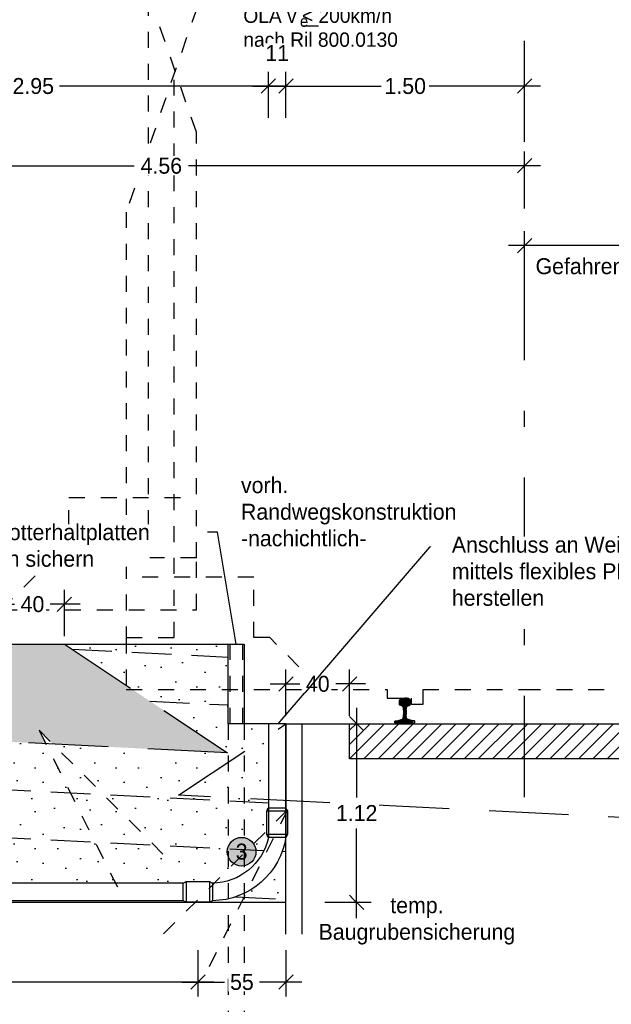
# Model space of a CAD drawing. Header units: metres. Extents: x -8 to 484, y -254 to 116.
# Tile 70 of 172: x 11.79 to 15.5, y 61.21 to 67.39. Entities that reach past the tile are written whole.
import ezdxf
from ezdxf import colors
from ezdxf.entities.mleader import LeaderData, LeaderLine
from ezdxf.math import Vec2, Vec3

# ---------------------------------------------------------------- set-up
doc = ezdxf.new("R2010")
doc.units = ezdxf.units.M
doc.linetypes.add('STRICHLINIE', pattern=[0.75, 0.5, -0.25])
doc.linetypes.add('STRICHPUNKT', pattern=[25.4, 12.7, -6.35, 0, -6.35])
for name, color, linetype in [('GTU_A_Druckbereich', 7, 'STRICHPUNKT'), ('GTU_A_Gleisachse', 7, 'STRICHPUNKT'), ('GTU_A_Lichtraumprofil', 252, 'Continuous'), ('GTU_B', 253, 'Continuous'), ('GTU_B_Bemaßung', 253, 'Continuous'), ('GTU_P', 1, 'Continuous'), ('GTU_P_Baugrube', 11, 'Continuous'), ('GTU_P_Baugrube_Bemaßung', 11, 'Continuous'), ('GTU_P_Baugrube_Beschriftung', 11, 'Continuous'), ('GTU_P_Bemaßung', 1, 'Continuous'), ('GTU_P_Beschriftung', 1, 'Continuous')]:
    doc.layers.add(name, color=color, linetype=linetype)
doc.styles.add('PROVI', font='PROVI.SHX')
doc.dimstyles.new('1zu50', dxfattribs={"dimscale": 0.5, "dimtxt": 0.2, "dimasz": 0.18, "dimexe": 0.18, "dimexo": 0.02, "dimgap": 0.09, "dimtad": 0, "dimtih": 1, "dimtoh": 1, "dimzin": 4, "dimdsep": 46, "dimtxsty": 'PROVI', "dimblk1": 'OBLIQUE', "dimblk2": 'OBLIQUE', "dimsah": 1, "dimcen": 0.3, "dimdle": 0.2, "dimclrd": 256, "dimclre": 256, "dimclrt": 256, "dimadec": 0, "dimazin": 0, "dimtfac": 1, "dimtdec": 4, "dimtofl": 0, "dimtmove": 2, "dimatfit": 3, "dimldrblk": 'NONE', "dimfxl": 0.4, "dimfxlon": 1, "dimtfill": 1, "dimtfillclr": 256, "dimtolj": 1, "dimtzin": 0, "dimlwd": -1, "dimlwe": -1, "dimarcsym": 0})
doc.dimstyles.new('1zu50 (cm)', dxfattribs={"dimscale": 0.5, "dimtxt": 0.2, "dimasz": 0.18, "dimexe": 0.18, "dimexo": 0.02, "dimgap": 0.09, "dimtad": 0, "dimtih": 1, "dimtoh": 1, "dimdec": 0, "dimlfac": 100, "dimzin": 4, "dimdsep": 46, "dimtxsty": 'PROVI', "dimblk1": 'OBLIQUE', "dimblk2": 'OBLIQUE', "dimsah": 1, "dimcen": 0.3, "dimdle": 0.2, "dimclrd": 256, "dimclre": 256, "dimclrt": 256, "dimadec": 0, "dimazin": 0, "dimtfac": 1, "dimtdec": 4, "dimtofl": 0, "dimtmove": 2, "dimatfit": 3, "dimldrblk": 'NONE', "dimfxl": 0.4, "dimfxlon": 1, "dimtfill": 1, "dimtfillclr": 256, "dimtolj": 1, "dimtzin": 0, "dimlwd": -1, "dimlwe": -1, "dimarcsym": 0})

# ---------------------------------------------------------------- blocks, each defined once
blk = doc.blocks.new('Lira_250m GC mit_Ola')
at = {"layer": 'GTU_A_Lichtraumprofil', "linetype": 'STRICHLINIE', "ltscale": 0.2}
for points in [[(0.75, 0.055), (1.3875, 0.055), (1.3875, -0.038), (1.4625, -0.038), (1.4625, 0), (1.6125, 0), (1.6125, 0.055), (2.025, 0.055), (3.25, 0.055), (3.25, 0.38), (3.25, 3.05), (2.61, 4.9), (-1.11, 4.9), (-1.75, 3.05), (-1.75, 0.38), (-1.75, 0.055), (-0.525, 0.055), (-0.1125, 0.055), (-0.1125, 0), (0.0375, 0), (0.0375, -0.038), (0.1125, -0.038), (0.1125, 0.055), (0.75, 0.055)], [(-1.75, 0.38), (-1.45, 0.38), (-1.45, 3.9172)], [(3.25, 0.38), (2.95, 0.38), (2.95, 3.9172)], [(-0.525, 0.055), (-0.85, 0.38), (-0.95, 0.38), (-0.95, 0.76), (-1.75, 0.76)], [(2.025, 0.055), (2.35, 0.38), (2.45, 0.38), (2.45, 0.76), (3.25, 0.76)]]:
    blk.add_lwpolyline(points, dxfattribs=at)
at = {"layer": 'GTU_A_Lichtraumprofil', "insert": (-1.0154, 4.2809), "char_height": 0.09, "width": 1.375291, "attachment_point": 4, "style": 'PROVI', "bg_fill": 3, "box_fill_scale": 1, "bg_fill_color": 256, "bg_fill_true_color": 13158600, "bg_fill_transparency": 0}
blk.add_mtext('Lichtraumprofil GC mit OLA v {\\L<} 200km/h\\Pnach Ril 800.0130', dxfattribs=at)
at = {"layer": 'GTU_A_Lichtraumprofil', "insert": (-0.66, 4.2462), "char_height": 0.07, "width": 0.018265, "attachment_point": 4, "style": 'PROVI'}
blk.add_mtext('e', dxfattribs=at)
blk = doc.blocks.new('Druckbereich')
at = {"layer": 'GTU_A_Druckbereich', "linetype": 'STRICHLINIE', "ltscale": 0.2}
for p, q in [((-0.7377, -0.7), (-1.5862, -1.5485)), ((-0.7377, -0.7), (-1.2743, -1.7733)), ((2.2623, -0.7), (3.1108, -1.5485)), ((2.2623, -0.7), (2.799, -1.7733))]:
    blk.add_line(p, q, dxfattribs=at)
blk = doc.blocks.new('S54')
at = {"color": 0}
for p, q in [((-0.0335, 0.1187), (0.0018, 0.154)), ((-0.0335, 0.1275), (-0.0071, 0.1539)), ((-0.0335, 0.1363), (-0.0164, 0.1534)), ((-0.0335, 0.14), (-0.0324, 0.1449)), ((-0.0335, 0.116), (-0.0335, 0.14)), ((-0.0324, 0.1449), (-0.0315, 0.147)), ((-0.0322, 0.1112), (0.0105, 0.1539)), ((-0.0315, 0.147), (-0.0296, 0.1491)), ((-0.0296, 0.1491), (-0.0275, 0.1505)), ((-0.0275, 0.1505), (-0.0253, 0.1518)), ((-0.0259, 0.1086), (0.0187, 0.1531)), ((-0.0253, 0.1518), (-0.0243, 0.1521)), ((-0.0243, 0.1521), (-0.0209, 0.1529)), ((-0.0209, 0.1529), (-0.0171, 0.1533)), ((-0.0194, 0.1063), (0.0258, 0.1515)), ((-0.0171, 0.1533), (-0.014, 0.1536)), ((-0.014, 0.1536), (-0.0099, 0.1539)), ((-0.0134, 0.1034), (0.0309, 0.1477)), ((-0.0106, 0.0974), (0.0332, 0.1412)), ((-0.0099, 0.1539), (-0.0058, 0.154)), ((-0.0091, 0.09), (0.0335, 0.1326)), ((-0.0083, 0.082), (0.0335, 0.1238)), ((-0.0058, 0.154), (-0.0026, 0.154)), ((-0.0026, 0.154), (0, 0.154)), ((0.0026, 0.154), (0, 0.154)), ((0.0058, 0.154), (0.0026, 0.154)), ((0.0099, 0.1539), (0.0058, 0.154)), ((0.014, 0.1536), (0.0099, 0.1539)), ((0.0171, 0.1533), (0.014, 0.1536)), ((0.0209, 0.1529), (0.0171, 0.1533)), ((0.0243, 0.1521), (0.0209, 0.1529)), ((0.0253, 0.1518), (0.0243, 0.1521)), ((0.0275, 0.1505), (0.0253, 0.1518)), ((0.0296, 0.1491), (0.0275, 0.1505)), ((0.0315, 0.147), (0.0296, 0.1491)), ((0.0324, 0.1449), (0.0315, 0.147)), ((0.0335, 0.14), (0.0324, 0.1449)), ((0.0335, 0.116), (0.0335, 0.14)), ((-0.0332, 0.1123), (-0.0335, 0.116)), ((-0.0326, 0.1114), (-0.0332, 0.1123)), ((-0.0311, 0.1105), (-0.0326, 0.1114)), ((-0.0153, 0.1048), (-0.0311, 0.1105)), ((-0.0141, 0.1041), (-0.0153, 0.1048)), ((-0.0128, 0.1029), (-0.0141, 0.1041)), ((-0.0119, 0.1016), (-0.0128, 0.1029)), ((-0.0112, 0.1), (-0.0119, 0.1016)), ((-0.0105, 0.0968), (-0.0112, 0.1)), ((-0.0101, 0.0951), (-0.0105, 0.0968)), ((-0.0092, 0.091), (-0.0101, 0.0951)), ((-0.0085, 0.0854), (-0.0092, 0.091)), ((-0.0088, 0.0462), (0.008, 0.0629)), ((-0.008, 0.0786), (-0.0085, 0.0854)), ((-0.008, 0.0735), (0.0092, 0.0906)), ((-0.008, 0.0646), (0.0082, 0.0808)), ((-0.008, 0.0786), (-0.008, 0.0528)), ((-0.008, 0.0558), (0.008, 0.0718)), ((0.008, 0.0786), (0.0085, 0.0854)), ((0.008, 0.0786), (0.008, 0.0528)), ((0.0085, 0.0854), (0.0092, 0.091)), ((0.0092, 0.091), (0.0101, 0.0951)), ((0.0101, 0.0951), (0.0105, 0.0968)), ((0.0105, 0.0968), (0.0112, 0.1)), ((0.0112, 0.1), (0.0119, 0.1016)), ((0.0119, 0.1016), (0.0128, 0.1029)), ((0.0128, 0.1029), (0.0141, 0.1041)), ((0.0141, 0.1041), (0.0153, 0.1048)), ((0.0153, 0.1048), (0.0311, 0.1105)), ((0.0279, 0.1093), (0.0335, 0.115)), ((0.0311, 0.1105), (0.0326, 0.1114)), ((0.0326, 0.1114), (0.0332, 0.1123)), ((0.0332, 0.1123), (0.0335, 0.116)), ((-0.0625, 0.0013), (-0.0511, 0.0127)), ((-0.0625, 0.0099), (-0.0617, 0.0108)), ((-0.0625, 0), (-0.0625, 0.0099)), ((-0.0625, 0), (0.0625, 0)), ((-0.0617, 0.0108), (-0.0608, 0.0117)), ((-0.0608, 0.0117), (-0.0595, 0.012)), ((-0.0595, 0.012), (-0.0447, 0.0132)), ((-0.0549, 0), (-0.0403, 0.0146)), ((-0.0461, 0), (-0.0263, 0.0198)), ((-0.0447, 0.0132), (-0.0417, 0.0141)), ((-0.0417, 0.0141), (-0.0157, 0.0237)), ((-0.0372, 0.0001), (0.0088, 0.046)), ((-0.0283, 0.0001), (0.0095, 0.038)), ((-0.0195, 0.0001), (0.0111, 0.0307)), ((-0.0157, 0.0237), (-0.0137, 0.0249)), ((-0.0137, 0.0249), (-0.0124, 0.026)), ((-0.0124, 0.026), (-0.0119, 0.0274)), ((-0.0119, 0.0274), (-0.0109, 0.0313)), ((-0.0109, 0.0313), (-0.0096, 0.0378)), ((-0.0106, 0.0001), (0.014, 0.0247)), ((-0.0099, 0.0362), (0.008, 0.0541)), ((-0.0096, 0.0378), (-0.0088, 0.0461)), ((-0.0088, 0.0461), (-0.008, 0.0528)), ((-0.0018, 0.0001), (0.0201, 0.022)), ((0.0071, 0.0001), (0.0266, 0.0197)), ((0.0088, 0.0461), (0.008, 0.0528)), ((0.0096, 0.0378), (0.0088, 0.0461)), ((0.0109, 0.0313), (0.0096, 0.0378)), ((0.0119, 0.0274), (0.0109, 0.0313)), ((0.0124, 0.026), (0.0119, 0.0274)), ((0.0137, 0.0249), (0.0124, 0.026)), ((0.0157, 0.0237), (0.0137, 0.0249)), ((0.0417, 0.0141), (0.0157, 0.0237)), ((0.0159, 0.0001), (0.0331, 0.0173)), ((0.0247, 0.0001), (0.0395, 0.0149)), ((0.0335, 0.0001), (0.0462, 0.0127)), ((0.0447, 0.0132), (0.0417, 0.0141)), ((0.0424, 0.0001), (0.0543, 0.012)), ((0.0595, 0.012), (0.0447, 0.0132)), ((0.0608, 0.0117), (0.0595, 0.012)), ((0.06, 0), (0.0625, 0.0025)), ((0.0617, 0.0108), (0.0608, 0.0117)), ((0.0625, 0.0099), (0.0617, 0.0108)), ((0.0618, 0.0107), (0.0618, 0.0107)), ((0.0625, 0), (0.0625, 0.0099))]:
    blk.add_line(p, q, dxfattribs=at)
blk = doc.blocks.new('_OBLIQUE')
at = {"color": 0, "linetype": 'ByBlock'}
blk.add_line((-0.5, -0.5), (0.5, 0.5), dxfattribs=at)
blk = doc.blocks.new('*D35')
at = {"layer": 'Defpoints', "color": 0, "linetype": 'Continuous'}
for p in [(14.9602, 65.9732), (14.9602, 63.6883), (17.4602, 63.6883)]:
    blk.add_point(p, dxfattribs=at)
at = {"layer": 'GTU_B_Bemaßung'}
for p, q in [((14.9602, 65.7732), (14.9602, 66.0632)), ((17.4602, 65.7732), (17.4602, 66.0632)), ((17.5602, 65.9732), (14.8602, 65.9732))]:
    blk.add_line(p, q, dxfattribs=at)
at = {"layer": 'GTU_B_Bemaßung', "linetype": 'Continuous', "xscale": 0.09, "yscale": 0.09, "zscale": 0.09, "rotation": 180}
blk.add_blockref('_OBLIQUE', (14.9602, 65.9732), dxfattribs=at)
at = {"layer": 'GTU_B_Bemaßung', "linetype": 'Continuous', "xscale": 0.09, "yscale": 0.09, "zscale": 0.09}
blk.add_blockref('_OBLIQUE', (17.4602, 65.9732), dxfattribs=at)
at = {"layer": 'GTU_B_Bemaßung', "linetype": 'Continuous', "insert": (16.2092, 66.0732), "char_height": 0.1, "attachment_point": 5, "style": 'PROVI', "bg_fill": 3, "box_fill_scale": 1.1, "bg_fill_color": 256, "bg_fill_true_color": 13158600, "bg_fill_transparency": 0}
blk.add_mtext('\\A1;2.50', dxfattribs=at)
blk = doc.blocks.new('_None')
blk = doc.blocks.new('*D36')
at = {"layer": 'Defpoints', "color": 0, "linetype": 'Continuous'}
for p in [(14.9602, 66.4732), (10.4002, 63.4312), (14.9602, 63.4312)]:
    blk.add_point(p, dxfattribs=at)
at = {"layer": 'GTU_B_Bemaßung', "linetype": 'Continuous'}
for p, q in [((10.4002, 66.2732), (10.4002, 66.5632)), ((14.9602, 66.2732), (14.9602, 66.5632)), ((10.3002, 66.4732), (12.5089, 66.4732)), ((15.0602, 66.4732), (12.8515, 66.4732))]:
    blk.add_line(p, q, dxfattribs=at)
at = {"layer": 'GTU_B_Bemaßung', "linetype": 'Continuous', "xscale": 0.09, "yscale": 0.09, "zscale": 0.09, "rotation": 180}
blk.add_blockref('_OBLIQUE', (10.4002, 66.4732), dxfattribs=at)
at = {"layer": 'GTU_B_Bemaßung', "linetype": 'Continuous', "xscale": 0.09, "yscale": 0.09, "zscale": 0.09}
blk.add_blockref('_OBLIQUE', (14.9602, 66.4732), dxfattribs=at)
at = {"layer": 'GTU_B_Bemaßung', "linetype": 'Continuous', "insert": (12.6802, 66.4732), "char_height": 0.1, "attachment_point": 5, "style": 'PROVI', "bg_fill": 3, "box_fill_scale": 1.1, "bg_fill_color": 256, "bg_fill_true_color": 13158600, "bg_fill_transparency": 0}
blk.add_mtext('\\A1;4.56', dxfattribs=at)
blk = doc.blocks.new('*D134')
at = {"layer": 'Defpoints', "color": 0, "linetype": 'Continuous'}
for p in [(8.683, 61.8532), (12.9095, 61.8532), (12.9095, 61.3532)]:
    blk.add_point(p, dxfattribs=at)
at = {"layer": 'GTU_P_Bemaßung', "linetype": 'Continuous'}
for p, q in [((8.683, 61.5532), (8.683, 61.2632)), ((12.9095, 61.5532), (12.9095, 61.2632)), ((8.583, 61.3532), (10.6262, 61.3532)), ((13.0095, 61.3532), (10.9663, 61.3532))]:
    blk.add_line(p, q, dxfattribs=at)
at = {"layer": 'GTU_P_Bemaßung', "linetype": 'Continuous', "xscale": 0.09, "yscale": 0.09, "zscale": 0.09, "rotation": 180}
blk.add_blockref('_OBLIQUE', (8.683, 61.3532), dxfattribs=at)
at = {"layer": 'GTU_P_Bemaßung', "linetype": 'Continuous', "xscale": 0.09, "yscale": 0.09, "zscale": 0.09}
blk.add_blockref('_OBLIQUE', (12.9095, 61.3532), dxfattribs=at)
at = {"layer": 'GTU_P_Bemaßung', "linetype": 'Continuous', "insert": (10.7962, 61.3532), "char_height": 0.1, "attachment_point": 5, "style": 'PROVI', "bg_fill": 3, "box_fill_scale": 1.1, "bg_fill_color": 256, "bg_fill_true_color": 13158600, "bg_fill_transparency": 0}
blk.add_mtext('\\A1;4.23', dxfattribs=at)
blk = doc.blocks.new('*D135')
at = {"layer": 'Defpoints', "color": 0, "linetype": 'Continuous'}
for p in [(13.4623, 62.2672), (12.9095, 61.8532), (13.4623, 61.3532)]:
    blk.add_point(p, dxfattribs=at)
at = {"layer": 'GTU_P_Bemaßung', "linetype": 'Continuous'}
for p, q in [((12.9095, 61.5532), (12.9095, 61.2632)), ((13.4623, 61.5532), (13.4623, 61.2632)), ((12.8095, 61.3532), (13.0756, 61.3532)), ((13.5623, 61.3532), (13.2962, 61.3532))]:
    blk.add_line(p, q, dxfattribs=at)
at = {"layer": 'GTU_P_Bemaßung', "linetype": 'Continuous', "xscale": 0.09, "yscale": 0.09, "zscale": 0.09, "rotation": 180}
blk.add_blockref('_OBLIQUE', (12.9095, 61.3532), dxfattribs=at)
at = {"layer": 'GTU_P_Bemaßung', "linetype": 'Continuous', "xscale": 0.09, "yscale": 0.09, "zscale": 0.09}
blk.add_blockref('_OBLIQUE', (13.4623, 61.3532), dxfattribs=at)
at = {"layer": 'GTU_P_Bemaßung', "linetype": 'Continuous', "insert": (13.1859, 61.3532), "char_height": 0.1, "attachment_point": 5, "style": 'PROVI', "bg_fill": 3, "box_fill_scale": 1.1, "bg_fill_color": 256, "bg_fill_true_color": 13158600, "bg_fill_transparency": 0}
blk.add_mtext('\\A1;55', dxfattribs=at)
blk = doc.blocks.new('*D183')
at = {"layer": 'Defpoints', "color": 0, "linetype": 'Continuous'}
for p in [(13.8623, 63.2232), (13.4623, 62.9732), (13.8623, 62.9732)]:
    blk.add_point(p, dxfattribs=at)
at = {"layer": 'GTU_P_Bemaßung', "linetype": 'Continuous'}
for p, q in [((13.4623, 63.0232), (13.4623, 63.3132)), ((13.8623, 63.0232), (13.8623, 63.3132)), ((13.3623, 63.2232), (13.5502, 63.2232)), ((13.9623, 63.2232), (13.7745, 63.2232))]:
    blk.add_line(p, q, dxfattribs=at)
at = {"layer": 'GTU_P_Bemaßung', "linetype": 'Continuous', "xscale": 0.09, "yscale": 0.09, "zscale": 0.09, "rotation": 180}
blk.add_blockref('_OBLIQUE', (13.4623, 63.2232), dxfattribs=at)
at = {"layer": 'GTU_P_Bemaßung', "linetype": 'Continuous', "xscale": 0.09, "yscale": 0.09, "zscale": 0.09}
blk.add_blockref('_OBLIQUE', (13.8623, 63.2232), dxfattribs=at)
at = {"layer": 'GTU_P_Bemaßung', "linetype": 'Continuous', "insert": (13.6623, 63.2232), "char_height": 0.1, "attachment_point": 5, "style": 'PROVI', "bg_fill": 3, "box_fill_scale": 1.1, "bg_fill_color": 256, "bg_fill_true_color": 13158600, "bg_fill_transparency": 0}
blk.add_mtext('\\A1;40', dxfattribs=at)
blk = doc.blocks.new('*D185')
at = {"layer": 'Defpoints', "color": 0, "linetype": 'Continuous'}
for p in [(7.3802, 61.8532), (13.4623, 61.8532), (13.4623, 60.8532)]:
    blk.add_point(p, dxfattribs=at)
at = {"layer": 'GTU_P_Baugrube_Bemaßung', "linetype": 'Continuous'}
for p, q in [((7.3802, 61.0532), (7.3802, 60.7632)), ((13.4623, 61.0532), (13.4623, 60.7632)), ((7.2802, 60.8532), (10.2552, 60.8532)), ((13.5623, 60.8532), (10.5872, 60.8532))]:
    blk.add_line(p, q, dxfattribs=at)
at = {"layer": 'GTU_P_Baugrube_Bemaßung', "linetype": 'Continuous', "xscale": 0.09, "yscale": 0.09, "zscale": 0.09, "rotation": 180}
blk.add_blockref('_OBLIQUE', (7.3802, 60.8532), dxfattribs=at)
at = {"layer": 'GTU_P_Baugrube_Bemaßung', "linetype": 'Continuous', "xscale": 0.09, "yscale": 0.09, "zscale": 0.09}
blk.add_blockref('_OBLIQUE', (13.4623, 60.8532), dxfattribs=at)
at = {"layer": 'GTU_P_Baugrube_Bemaßung', "linetype": 'Continuous', "insert": (10.4212, 60.8532), "char_height": 0.1, "attachment_point": 5, "style": 'PROVI', "bg_fill": 3, "box_fill_scale": 1.1, "bg_fill_color": 256, "bg_fill_true_color": 13158600, "bg_fill_transparency": 0}
blk.add_mtext('\\A1;6.08', dxfattribs=at)
blk = doc.blocks.new('*D186')
at = {"layer": 'Defpoints', "color": 0, "linetype": 'Continuous'}
for p in [(13.3523, 66.9732), (10.4002, 63.4312), (13.3523, 62.9732)]:
    blk.add_point(p, dxfattribs=at)
at = {"layer": 'GTU_P_Bemaßung', "linetype": 'Continuous'}
for p, q in [((10.4002, 66.7732), (10.4002, 67.0632)), ((13.3523, 66.7732), (13.3523, 67.0632)), ((10.3002, 66.9732), (11.711, 66.9732)), ((13.4523, 66.9732), (12.0415, 66.9732))]:
    blk.add_line(p, q, dxfattribs=at)
at = {"layer": 'GTU_P_Bemaßung', "linetype": 'Continuous', "xscale": 0.09, "yscale": 0.09, "zscale": 0.09, "rotation": 180}
blk.add_blockref('_OBLIQUE', (10.4002, 66.9732), dxfattribs=at)
at = {"layer": 'GTU_P_Bemaßung', "linetype": 'Continuous', "xscale": 0.09, "yscale": 0.09, "zscale": 0.09}
blk.add_blockref('_OBLIQUE', (13.3523, 66.9732), dxfattribs=at)
at = {"layer": 'GTU_P_Bemaßung', "linetype": 'Continuous', "insert": (11.8762, 66.9732), "char_height": 0.1, "attachment_point": 5, "style": 'PROVI', "bg_fill": 3, "box_fill_scale": 1.1, "bg_fill_color": 256, "bg_fill_true_color": 13158600, "bg_fill_transparency": 0}
blk.add_mtext('\\A1;2.95', dxfattribs=at)
blk = doc.blocks.new('*D187')
at = {"layer": 'Defpoints', "color": 0, "linetype": 'Continuous'}
for p in [(13.4623, 66.9732), (13.3523, 62.9732), (13.4623, 62.9732)]:
    blk.add_point(p, dxfattribs=at)
at = {"layer": 'GTU_P_Bemaßung', "linetype": 'Continuous'}
for p, q in [((13.3523, 66.7732), (13.3523, 67.0632)), ((13.4623, 66.7732), (13.4623, 67.0632)), ((13.2523, 66.9732), (13.5623, 66.9732))]:
    blk.add_line(p, q, dxfattribs=at)
at = {"layer": 'GTU_P_Bemaßung', "linetype": 'Continuous', "xscale": 0.09, "yscale": 0.09, "zscale": 0.09, "rotation": 180}
blk.add_blockref('_OBLIQUE', (13.3523, 66.9732), dxfattribs=at)
at = {"layer": 'GTU_P_Bemaßung', "linetype": 'Continuous', "xscale": 0.09, "yscale": 0.09, "zscale": 0.09}
blk.add_blockref('_OBLIQUE', (13.4623, 66.9732), dxfattribs=at)
at = {"layer": 'GTU_P_Bemaßung', "linetype": 'Continuous', "insert": (13.4073, 67.1807), "char_height": 0.1, "attachment_point": 5, "style": 'PROVI', "bg_fill": 3, "box_fill_scale": 1.1, "bg_fill_color": 256, "bg_fill_true_color": 13158600, "bg_fill_transparency": 0}
blk.add_mtext('\\A1;11', dxfattribs=at)
blk = doc.blocks.new('*D188')
at = {"layer": 'Defpoints', "color": 0, "linetype": 'Continuous'}
for p in [(14.9602, 66.9732), (13.4623, 62.9732), (14.9602, 62.9732)]:
    blk.add_point(p, dxfattribs=at)
at = {"layer": 'GTU_P_Bemaßung', "linetype": 'Continuous'}
for p, q in [((13.4623, 66.7732), (13.4623, 67.0632)), ((14.9602, 66.7732), (14.9602, 67.0632)), ((13.3623, 66.9732), (14.0601, 66.9732)), ((15.0602, 66.9732), (14.3624, 66.9732))]:
    blk.add_line(p, q, dxfattribs=at)
at = {"layer": 'GTU_P_Bemaßung', "linetype": 'Continuous', "xscale": 0.09, "yscale": 0.09, "zscale": 0.09, "rotation": 180}
blk.add_blockref('_OBLIQUE', (13.4623, 66.9732), dxfattribs=at)
at = {"layer": 'GTU_P_Bemaßung', "linetype": 'Continuous', "xscale": 0.09, "yscale": 0.09, "zscale": 0.09}
blk.add_blockref('_OBLIQUE', (14.9602, 66.9732), dxfattribs=at)
at = {"layer": 'GTU_P_Bemaßung', "linetype": 'Continuous', "insert": (14.2112, 66.9732), "char_height": 0.1, "attachment_point": 5, "style": 'PROVI', "bg_fill": 3, "box_fill_scale": 1.1, "bg_fill_color": 256, "bg_fill_true_color": 13158600, "bg_fill_transparency": 0}
blk.add_mtext('\\A1;1.50', dxfattribs=at)
blk = doc.blocks.new('*D193')
at = {"layer": 'Defpoints', "color": 0, "linetype": 'Continuous'}
for p in [(12.0712, 63.7232), (11.6712, 63.4732), (12.0712, 63.4732)]:
    blk.add_point(p, dxfattribs=at)
at = {"layer": 'GTU_P_Bemaßung', "linetype": 'Continuous'}
for p, q in [((11.6712, 63.5232), (11.6712, 63.8132)), ((12.0712, 63.5232), (12.0712, 63.8132)), ((11.5712, 63.7232), (11.759, 63.7232)), ((12.1712, 63.7232), (11.9833, 63.7232))]:
    blk.add_line(p, q, dxfattribs=at)
at = {"layer": 'GTU_P_Bemaßung', "linetype": 'Continuous', "xscale": 0.09, "yscale": 0.09, "zscale": 0.09, "rotation": 180}
blk.add_blockref('_OBLIQUE', (11.6712, 63.7232), dxfattribs=at)
at = {"layer": 'GTU_P_Bemaßung', "linetype": 'Continuous', "xscale": 0.09, "yscale": 0.09, "zscale": 0.09}
blk.add_blockref('_OBLIQUE', (12.0712, 63.7232), dxfattribs=at)
at = {"layer": 'GTU_P_Bemaßung', "linetype": 'Continuous', "insert": (11.8712, 63.7232), "char_height": 0.1, "attachment_point": 5, "style": 'PROVI', "bg_fill": 3, "box_fill_scale": 1.1, "bg_fill_color": 256, "bg_fill_true_color": 13158600, "bg_fill_transparency": 0}
blk.add_mtext('\\A1;40', dxfattribs=at)
blk = doc.blocks.new('*D225')
at = {"layer": 'Defpoints', "color": 0, "linetype": 'Continuous'}
for p in [(13.5123, 62.9732), (13.4623, 61.8532), (13.9063, 61.8532)]:
    blk.add_point(p, dxfattribs=at)
at = {"layer": 'GTU_P_Baugrube_Bemaßung', "linetype": 'Continuous'}
for p, q in [((13.9063, 63.0732), (13.9063, 62.5099)), ((13.7063, 62.9732), (13.9963, 62.9732)), ((13.9063, 61.7532), (13.9063, 62.3166)), ((13.7063, 61.8532), (13.9963, 61.8532))]:
    blk.add_line(p, q, dxfattribs=at)
at = {"layer": 'GTU_P_Baugrube_Bemaßung', "linetype": 'Continuous', "xscale": 0.09, "yscale": 0.09, "zscale": 0.09}
for p, rotation in [((13.9063, 62.9732), 90), ((13.9063, 61.8532), 270)]:
    blk.add_blockref('_OBLIQUE', p, dxfattribs=dict(at, rotation=rotation))
at = {"layer": 'GTU_P_Baugrube_Bemaßung', "linetype": 'Continuous', "insert": (13.9063, 62.4132), "char_height": 0.1, "attachment_point": 5, "style": 'PROVI', "bg_fill": 3, "box_fill_scale": 1.1, "bg_fill_color": 256, "bg_fill_true_color": 13158600, "bg_fill_transparency": 0}
blk.add_mtext('\\A1;1.12', dxfattribs=at)

msp = doc.modelspace()

# ---------------------------------------------------------------- hatches: boundary and pattern name
at = {"layer": 'GTU_B'}
h = msp.add_hatch(dxfattribs=at)
h.set_pattern_fill('ANSI31', color=256, scale=0.02, style=0)
h.set_pattern_definition([(45, (0, -0.5), (-0.04490128, 0.04490128), [])])
h.paths.add_polyline_path([(16.058, 62.9732), (13.8623, 62.9732), (13.8623, 62.7532), (16.058, 62.7532)])
at = {"layer": 'GTU_P_Baugrube', "linetype": 'Continuous', "transparency": 33554687}
h = msp.add_hatch(dxfattribs=at)
h.set_pattern_fill('DOTS2', color=256, scale=0.02, style=0)
h.paths.add_polyline_path([(8.6103, 61.8532), (8.5902, 61.8632, -0.290434), (8.1686, 62.1362), (7.3802, 62.1756), (7.3802, 61.8532)])
h.paths.add_polyline_path([(7.3802, 62.1756), (8.1686, 62.1362, -0.073223), (8.1302, 62.2672), (8.1302, 62.4385), (7.3802, 62.476)])
h.paths.add_polyline_path([(7.3802, 62.476), (8.1302, 62.4385), (8.1302, 62.7388), (7.3802, 62.7763)])
h.paths.add_polyline_path([(7.3802, 62.7763), (8.1302, 62.7388), (8.1302, 62.8432), (7.7202, 62.8432), (7.7202, 63.1082), (7.3802, 63.1082), (7.3802, 62.8432)])
h.paths.add_polyline_path([(8.4902, 62.8432), (8.2402, 62.8432), (8.2402, 62.7333), (13.1003, 62.4903), (13.1003, 62.5087), (12.7888, 62.5243), (13.1003, 62.7319), (13.1003, 62.9732), (13.1003, 63.0911), (12.6075, 63.1157), (13.0946, 62.791), (8.4902, 63.0212)])
h.paths.add_polyline_path([(13.1003, 62.4903), (8.2402, 62.7333), (8.2402, 62.433), (13.1003, 62.1899)])
h.paths.add_polyline_path([(8.2402, 62.2592, 0.09783), (8.2968, 62.1297), (11.4267, 61.9732), (12.8168, 61.9732), (12.8369, 61.9839), (12.9822, 61.9839), (13.0023, 61.9732, 0.06832), (13.1003, 61.9884), (13.1003, 62.1899), (8.2402, 62.433)])
h.paths.add_polyline_path([(8.7556, 61.9839), (8.7757, 61.9732), (11.4267, 61.9732), (8.2968, 62.1297, 0.241279), (8.5902, 61.9732), (8.6103, 61.9839)])
h.paths.add_polyline_path([(13.4623, 61.8532), (13.4623, 61.8715), (13.2003, 61.8846), (13.2003, 61.8532)])
h.paths.add_polyline_path([(13.4623, 62.1718), (13.439, 62.173, -0.197131), (13.2003, 61.9091), (13.2003, 61.8846), (13.4623, 61.8715)])
h.paths.add_polyline_path([(13.2003, 62.1849), (13.2003, 62.0356, 0.132122), (13.3244, 62.1787)])
h.paths.add_polyline_path([(13.2003, 62.0356), (13.2003, 62.1849), (13.1003, 62.1899), (13.1003, 61.9884, 0.076291)])
h.paths.add_polyline_path([(13.3244, 62.1787, 0.058623), (13.3523, 62.2592), (13.3523, 62.4777), (13.2003, 62.4853), (13.2003, 62.1849)])
h.paths.add_polyline_path([(13.2003, 62.1849), (13.2003, 62.4853), (13.1003, 62.4903), (13.1003, 62.1899)])
h.paths.add_polyline_path([(13.2003, 62.7986), (13.2003, 62.5037), (13.3523, 62.4961), (13.3523, 62.8999)])
h.paths.add_polyline_path([(13.2003, 62.5037), (13.2003, 62.7986), (13.1003, 62.7319), (13.1003, 62.5087)])
h.paths.add_polyline_path([(13.1003, 62.7319), (12.7888, 62.5243), (13.1003, 62.5087)])
h.paths.add_polyline_path([(13.2003, 62.7986), (13.2003, 62.9732), (13.1003, 62.9732), (13.1003, 62.7319)])
h.paths.add_polyline_path([(13.2003, 62.9732), (13.2003, 62.7986), (13.3523, 62.8999), (13.3523, 62.9732)])
h.paths.add_polyline_path([(12.6075, 63.1157), (13.1003, 63.0911), (13.1003, 63.1883), (12.4986, 63.1883)])
h.paths.add_polyline_path([(12.4603, 63.4234), (12.4603, 63.2138), (12.4986, 63.1883), (13.1003, 63.1883), (13.1003, 63.3914)])
h.paths.add_polyline_path([(12.4603, 63.4234), (12.1204, 63.4404), (12.4603, 63.2138)])
h.paths.add_polyline_path([(12.4603, 63.4732), (12.0712, 63.4732), (12.1204, 63.4404), (12.4603, 63.4234)])
h.paths.add_polyline_path([(12.4603, 63.4732), (12.4603, 63.4234), (13.1003, 63.3914), (13.1003, 63.4732)])
h.paths.add_polyline_path([(13.3523, 62.9732), (13.3523, 62.8999), (13.4623, 62.9732)])
h.paths.add_polyline_path([(13.2003, 62.5037), (13.2003, 62.4853), (13.3523, 62.4777), (13.3523, 62.4961)])
h.paths.add_polyline_path([(13.2003, 62.4853), (13.2003, 62.5037), (13.1003, 62.5087), (13.1003, 62.4903)])
h.paths.add_polyline_path([(13.439, 62.173), (13.4623, 62.1718), (13.4623, 62.2672, -0.051897)])
h.paths.add_polyline_path([(13.2003, 61.8846), (13.1462, 61.8873, -0.025422), (13.1003, 61.8745), (13.1003, 61.8532), (13.2003, 61.8532)])
h.paths.add_polyline_path([(13.1462, 61.8873), (13.2003, 61.8846), (13.2003, 61.9091, -0.031146)])
h.paths.add_polyline_path([(13.0023, 61.8632), (12.9822, 61.8532), (13.1003, 61.8532), (13.1003, 61.8745, -0.052761)])
h.paths.add_polyline_path([(8.7757, 61.8632), (8.7556, 61.8532), (12.8369, 61.8532), (12.8168, 61.8632)])

# ---------------------------------------------------------------- linework, layer by layer
at = {"layer": 'GTU_B', "linetype": 'STRICHLINIE', "ltscale": 0.2, "transparency": 33554687}
for p, q in [((13.1003, 62.9732), (13.1003, 60.4732)), ((13.2003, 62.9732), (13.2003, 60.4732))]:
    msp.add_line(p, q, dxfattribs=at)
at = {"layer": 'GTU_B', "linetype": 'Continuous'}
msp.add_line((13.4623, 62.9732), (13.2003, 62.9732), dxfattribs=at)
at = {"layer": 'GTU_B', "linetype": 'STRICHLINIE'}
msp.add_lwpolyline([(16.458, 62.9732), (17.4836, 62.2895), (12.7888, 62.5243), (13.4623, 62.9732), (13.4623, 62.9732)], close=True, dxfattribs=at)
at = {"layer": 'GTU_B', "linetype": 'Continuous', "flags": 128}
msp.add_lwpolyline([(13.8623, 62.9732), (16.058, 62.9732), (16.058, 62.7532), (13.8623, 62.7532)], close=True, dxfattribs=at)
at = {"layer": 'GTU_P'}
for p, q in [((12.8168, 61.9732), (8.7757, 61.9732)), ((12.8369, 61.9839), (12.8369, 61.8532)), ((12.9822, 61.9839), (12.9822, 61.8532)), ((12.8168, 61.8632), (8.7757, 61.8632))]:
    msp.add_line(p, q, dxfattribs=at)
at = {"layer": 'GTU_P', "linetype": 'Continuous'}
for points in [[(13.3523, 62.9732), (13.3523, 62.2592, -0.347307), (13.0023, 61.9732)], [(13.4623, 62.9732), (13.4623, 62.2672, -0.371558), (13.0023, 61.8632)]]:
    msp.add_lwpolyline(points, format="xyb", dxfattribs=at)
at = {"layer": 'GTU_P'}
msp.add_lwpolyline([(12.9822, 61.8532), (12.8369, 61.8532), (12.8168, 61.8632), (12.8168, 61.9732), (12.8369, 61.9839), (12.9822, 61.9839), (13.0023, 61.9732), (13.0023, 61.8632)], close=True, dxfattribs=at)
at = {"layer": 'GTU_P_Baugrube', "linetype": 'STRICHLINIE', "ltscale": 0.5}
for p, q in [((8.2402, 62.7333), (13.3523, 62.4777)), ((8.2402, 62.433), (13.3244, 62.1787)), ((13.439, 62.173), (13.4623, 62.1718)), ((13.1462, 61.8873), (13.4623, 61.8715))]:
    msp.add_line(p, q, dxfattribs=at)
at = {"layer": 'GTU_P_Baugrube', "linetype": 'Continuous', "flags": 128}
msp.add_lwpolyline([(7.3802, 62.8432), (7.3802, 61.8532), (13.4623, 61.8532), (13.4623, 62.9732)], dxfattribs=at)

# ---------------------------------------------------------------- block references
at = {"layer": 'GTU_A_Lichtraumprofil'}
msp.add_blockref('Lira_250m GC mit_Ola', (9.6503, 63.6333), dxfattribs=at)

# ---------------------------------------------------------------- next in the draw order: block references
msp.add_blockref('Lira_250m GC mit_Ola', (14.2103, 63.1333), dxfattribs=at)

# ---------------------------------------------------------------- next in the draw order: dimensions: what is measured, and where the dimension line sits
at = {"layer": 'GTU_P_Baugrube_Bemaßung', "linetype": 'Continuous'}
dim = msp.add_linear_dim(base=(13.4623, 60.8532), p1=(7.3802, 61.8532), p2=(13.4623, 61.8532), dimstyle='1zu50', dxfattribs=at)
dim.commit()
dim.dimension.update_dxf_attribs({"geometry": '*D185', "text_midpoint": (10.4212, 60.8532)})

# ---------------------------------------------------------------- next in the draw order: hatches: boundary and pattern name
at = {"layer": 'GTU_P', "linetype": 'Continuous', "transparency": 33554508}
h = msp.add_hatch(color=256, dxfattribs=at)
h.paths.add_polyline_path([(11.9125, 62.9332), (12, 62.8457), (13.0946, 62.791), (12.4986, 63.1883), (12.4603, 63.1883), (12.4603, 63.2138), (12.0712, 63.4732), (11.6712, 63.4732), (11.7002, 63.2632), (9.1002, 63.2632), (9.1292, 63.4732), (8.7292, 63.4732), (8.4902, 63.3139), (8.4902, 63.0212), (11.9551, 62.848)])
h.paths.add_polyline_path([(12.4603, 63.1883), (12.4986, 63.1883), (12.4603, 63.2138)])

# ---------------------------------------------------------------- next in the draw order: linework, layer by layer
at = {"layer": 'GTU_A_Gleisachse', "color": 7, "ltscale": 0.05}
msp.add_line((14.9602, 62.5132), (14.9602, 68.5132), dxfattribs=at)
at = {"layer": 'GTU_B', "linetype": 'STRICHLINIE', "ltscale": 0.2, "transparency": 33554687}
for p, q in [((13.1103, 63.4732), (13.1103, 62.9732)), ((13.1903, 63.4732), (13.1903, 62.9732))]:
    msp.add_line(p, q, dxfattribs=at)
at = {"layer": 'GTU_B', "linetype": 'Continuous'}
msp.add_lwpolyline([(13.1003, 63.4732), (13.2003, 63.4732), (13.2003, 62.9732), (13.1003, 62.9732)], close=True, dxfattribs=at)
at = {"layer": 'GTU_P', "linetype": 'Continuous'}
msp.add_line((12.0712, 63.4732), (13.1003, 63.4732), dxfattribs=at)
at = {"layer": 'GTU_P', "linetype": 'STRICHLINIE'}
msp.add_lwpolyline([(11.6712, 63.4732), (12.0712, 63.4732), (12.0712, 63.4732), (13.0946, 62.791), (13.0946, 62.791), (8.4902, 63.0212)], dxfattribs=at)
at = {"layer": 'GTU_P_Baugrube', "linetype": 'STRICHLINIE', "ltscale": 0.5}
for p, q in [((12.1204, 63.4404), (13.1003, 63.3914)), ((12.6075, 63.1157), (13.1003, 63.0911))]:
    msp.add_line(p, q, dxfattribs=at)

# ---------------------------------------------------------------- next in the draw order: block references
at = {"layer": 'GTU_A_Druckbereich'}
for p in [(9.6502, 63.6332), (14.2102, 63.1332)]:
    msp.add_blockref('Druckbereich', p, dxfattribs=at)
at = {"layer": 'GTU_B', "rotation": 359.9999999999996}
msp.add_blockref('S54', (14.2092, 62.9792), dxfattribs=at)

# ---------------------------------------------------------------- next in the draw order: texts
at = {"layer": 'GTU_B_Bemaßung', "insert": (15.0292, 65.8935), "char_height": 0.1, "attachment_point": 1, "line_spacing_factor": 0.9, "style": 'PROVI', "bg_fill": 3, "box_fill_scale": 1.5, "bg_fill_color": 1, "bg_fill_transparency": 0}
msp.add_mtext('Gefahrenbereich nach Ril 800.0130', dxfattribs=at)

# ---------------------------------------------------------------- next in the draw order: texts
at = {"layer": 'GTU_P_Baugrube_Beschriftung', "insert": (14.2845, 61.5879), "char_height": 0.1, "attachment_point": 8, "style": 'PROVI', "bg_fill": 3, "box_fill_scale": 1, "bg_fill_color": 256, "bg_fill_true_color": 13158600, "bg_fill_transparency": 0}
msp.add_mtext('temp.\\PBaugrubensicherung', dxfattribs=at)

# ---------------------------------------------------------------- next in the draw order: dimensions: what is measured, and where the dimension line sits
at = {"layer": 'GTU_B_Bemaßung'}
dim = msp.add_linear_dim(base=(14.9602, 65.9732), p1=(17.4602, 63.6883), p2=(14.9602, 63.6883), dimstyle='1zu50', override={"dimclrd": 256, "dimclre": 256, "dimclrt": 256}, dxfattribs=at)
dim.commit()
dim.dimension.update_dxf_attribs({"geometry": '*D35', "text_midpoint": (16.2092, 66.0732), "dimtype": 160})
at = {"layer": 'GTU_P_Bemaßung', "linetype": 'Continuous'}
dim = msp.add_linear_dim(base=(12.9095, 61.3532), p1=(8.683, 61.8532), p2=(12.9095, 61.8532), dimstyle='1zu50', dxfattribs=at)
dim.commit()
dim.dimension.update_dxf_attribs({"geometry": '*D134', "text_midpoint": (10.7962, 61.3532)})

# ---------------------------------------------------------------- next in the draw order: leaders
at = {"layer": 'GTU_P_Beschriftung', "linetype": 'Continuous'}
ml = msp.add_multileader_mtext('Standard', dxfattribs=at)
ml.set_content('vorh. Schotterhaltplatten\\Pbauzeitlich sichern', color=256, style='PROVI')
ml.set_leader_properties(color=256, linetype='ByLayer', lineweight=-1)
ml.set_arrow_properties(name='NONE')
ml.build(insert=Vec2(0, 0))
ml.multileader.update_dxf_attribs({"dogleg_length": 0.125, "arrow_head_size": 0.0625, "scale": 0.05})
ctx = ml.context
ctx.base_point, ctx.scale, ctx.char_height, ctx.arrow_head_size, ctx.landing_gap_size, ctx.plane_origin = Vec3(11.0955, 64.1729), 0.05, 0.1, 0.0625, 0.0625, Vec3(-4.8092, -736.1763)
notes = []
notes.append((ctx, [(0, (1, 1, 0), (13.0328, 64.1749), (-1, 0), 0.0625, [(0, [(13.1503, 63.4732)], 0, [])])]))
ctx.mtext.insert = Vec3(11.158, 64.2249)
ctx.mtext.has_bg_fill, ctx.mtext.bg_color, ctx.mtext.bg_scale_factor, ctx.mtext.bg_transparency, ctx.mtext.use_window_bg_color = 1, -1027028792, 1, 0, 1
for ctx, leaders in notes:
    for number, flags, end, landing, length, lines in leaders:
        leader = LeaderData()
        leader.index, (leader.has_last_leader_line, leader.has_dogleg_vector, leader.attachment_direction) = number, flags
        leader.last_leader_point, leader.dogleg_vector, leader.dogleg_length = Vec3(end), Vec3(landing), length
        for number, points, colour, breaks in lines:
            line = LeaderLine()
            line.index, line.vertices, line.color, line.breaks = number, Vec3.list(points), colors.encode_raw_color(colour), breaks
            leader.lines.append(line)
        ctx.leaders.append(leader)

# ---------------------------------------------------------------- next in the draw order: dimensions: what is measured, and where the dimension line sits
at = {"layer": 'GTU_B_Bemaßung', "linetype": 'Continuous'}
dim = msp.add_linear_dim(base=(14.9602, 66.4732), p1=(10.4002, 63.4312), p2=(14.9602, 63.4312), dimstyle='1zu50', dxfattribs=at)
dim.commit()
dim.dimension.update_dxf_attribs({"geometry": '*D36', "text_midpoint": (12.6802, 66.4732)})
at = {"layer": 'GTU_P_Bemaßung', "linetype": 'Continuous'}
dim = msp.add_linear_dim(base=(13.4623, 61.3532), p1=(12.9095, 61.8532), p2=(13.4623, 62.2672), dimstyle='1zu50 (cm)', dxfattribs=at)
dim.commit()
dim.dimension.update_dxf_attribs({"geometry": '*D135', "text_midpoint": (13.1859, 61.3532)})

# ---------------------------------------------------------------- next in the draw order: hatches: boundary and pattern name
at = {"layer": 'GTU_P_Beschriftung', "true_color": 0xffffff}
msp.add_hatch(color=7, dxfattribs=at).paths.add_polyline_path([(13.2742, 62.1705, 1), (13.0942, 62.1705, 1)])

# ---------------------------------------------------------------- next in the draw order: linework, layer by layer
at = {"layer": 'GTU_P_Beschriftung'}
msp.add_circle((13.1842, 62.1705, 23875.401), 0.09, dxfattribs=at)

# ---------------------------------------------------------------- next in the draw order: texts
at = {"layer": 'GTU_P_Beschriftung', "insert": (13.1842, 62.1705, 23875.401), "char_height": 0.1, "attachment_point": 5, "style": 'PROVI'}
msp.add_mtext('3', dxfattribs=at)

# ---------------------------------------------------------------- next in the draw order: dimensions: what is measured, and where the dimension line sits
at = {"layer": 'GTU_P_Bemaßung', "linetype": 'Continuous'}
dim = msp.add_linear_dim(base=(13.3523, 66.9732), p1=(10.4002, 63.4312), p2=(13.3523, 62.9732), dimstyle='1zu50', dxfattribs=at)
dim.commit()
dim.dimension.update_dxf_attribs({"geometry": '*D186', "text_midpoint": (11.8762, 66.9732)})

# ---------------------------------------------------------------- next in the draw order: dimensions: what is measured, and where the dimension line sits
for base, p1, p2, picture, middle in [((13.4623, 66.9732), (13.3523, 62.9732), (13.4623, 62.9732), '*D187', (13.4073, 67.1807)), ((12.0712, 63.7232), (11.6712, 63.4732), (12.0712, 63.4732), '*D193', (11.8712, 63.7232))]:
    dim = msp.add_linear_dim(base=base, p1=p1, p2=p2, dimstyle='1zu50 (cm)', dxfattribs=at)
    dim.commit()
    dim.dimension.update_dxf_attribs({"geometry": picture, "text_midpoint": middle})

# ---------------------------------------------------------------- next in the draw order: dimensions: what is measured, and where the dimension line sits
dim = msp.add_linear_dim(base=(14.9602, 66.9732), p1=(13.4623, 62.9732), p2=(14.9602, 62.9732), dimstyle='1zu50', dxfattribs=at)
dim.commit()
dim.dimension.update_dxf_attribs({"geometry": '*D188', "text_midpoint": (14.2112, 66.9732)})

# ---------------------------------------------------------------- next in the draw order: dimensions: what is measured, and where the dimension line sits
dim = msp.add_linear_dim(base=(13.8623, 63.2232), p1=(13.4623, 62.9732), p2=(13.8623, 62.9732), dimstyle='1zu50 (cm)', dxfattribs=at)
dim.commit()
dim.dimension.update_dxf_attribs({"geometry": '*D183', "text_midpoint": (13.6623, 63.2232)})

# ---------------------------------------------------------------- next in the draw order: linework, layer by layer
at = {"layer": 'GTU_P_Baugrube', "linetype": 'Continuous'}
msp.add_lwpolyline([(13.4623, 61.6532), (13.4623, 62.9732), (13.5623, 62.9732), (13.5623, 61.6532)], dxfattribs=at)

# ---------------------------------------------------------------- next in the draw order: dimensions: what is measured, and where the dimension line sits
at = {"layer": 'GTU_P_Baugrube_Bemaßung', "linetype": 'Continuous'}
dim = msp.add_linear_dim(base=(13.9063, 61.8532), p1=(13.5123, 62.9732), p2=(13.4623, 61.8532), angle=90, dimstyle='1zu50', dxfattribs=at)
dim.commit()
dim.dimension.update_dxf_attribs({"geometry": '*D225', "text_midpoint": (13.9063, 62.4132)})

# ---------------------------------------------------------------- next in the draw order: leaders
at = {"layer": 'GTU_P_Beschriftung', "linetype": 'Continuous'}
ml = msp.add_multileader_mtext('Standard', dxfattribs=at)
ml.set_content('Anschluss an Weichenheizung\\Pmittels flexibles PE-HD Rohr DN 110x6,3mm (SDR 17,6)\\Pherstellen', color=256, style='PROVI')
ml.set_leader_properties(color=256, linetype='ByLayer', lineweight=-1)
ml.set_arrow_properties(name='NONE')
ml.build(insert=Vec2(0, 0))
ml.multileader.update_dxf_attribs({"dogleg_length": 0.125, "arrow_head_size": 0.0625, "scale": 0.05})
ctx = ml.context
ctx.base_point, ctx.scale, ctx.char_height, ctx.arrow_head_size, ctx.landing_gap_size, ctx.plane_origin = Vec3(14.4412, 64.0945), 0.05, 0.1, 0.0625, 0.0625, Vec3(-1.1258, -736.9584)
notes = []
notes.append((ctx, [(0, (1, 1, 0), (14.3787, 64.0965), (1, 0), 0.0625, [(0, [(13.4141, 62.9732)], 0, [])])]))
ctx.mtext.insert = Vec3(14.5037, 64.1465)
ctx.mtext.has_bg_fill, ctx.mtext.bg_color, ctx.mtext.bg_scale_factor, ctx.mtext.bg_transparency, ctx.mtext.use_window_bg_color = 1, -1027028792, 1, 0, 1
for ctx, leaders in notes:
    for number, flags, end, landing, length, lines in leaders:
        leader = LeaderData()
        leader.index, (leader.has_last_leader_line, leader.has_dogleg_vector, leader.attachment_direction) = number, flags
        leader.last_leader_point, leader.dogleg_vector, leader.dogleg_length = Vec3(end), Vec3(landing), length
        for number, points, colour, breaks in lines:
            line = LeaderLine()
            line.index, line.vertices, line.color, line.breaks = number, Vec3.list(points), colors.encode_raw_color(colour), breaks
            leader.lines.append(line)
        ctx.leaders.append(leader)

# ---------------------------------------------------------------- next in the draw order: linework, layer by layer
at = {"layer": 'GTU_P'}
for p, q in [((13.4723, 62.4246), (13.3417, 62.4246)), ((13.4723, 62.2794), (13.3417, 62.2794))]:
    msp.add_line(p, q, dxfattribs=at)
msp.add_lwpolyline([(13.3417, 62.2794), (13.3417, 62.4246), (13.3517, 62.4448), (13.4617, 62.4448), (13.4723, 62.4246), (13.4723, 62.2794), (13.4617, 62.2592), (13.3517, 62.2592)], close=True, dxfattribs=at)

# ---------------------------------------------------------------- next in the draw order: texts
at = {"layer": 'GTU_B', "insert": (13.18, 64.5199), "char_height": 0.1, "attachment_point": 1, "style": 'PROVI', "bg_fill": 3, "box_fill_scale": 1, "bg_fill_color": 256, "bg_fill_true_color": 13158600, "bg_fill_transparency": 0}
msp.add_mtext('vorh. \\PRandwegskonstruktion\\P-nachichtlich-', dxfattribs=at)

doc.saveas('drawing.dxf')
